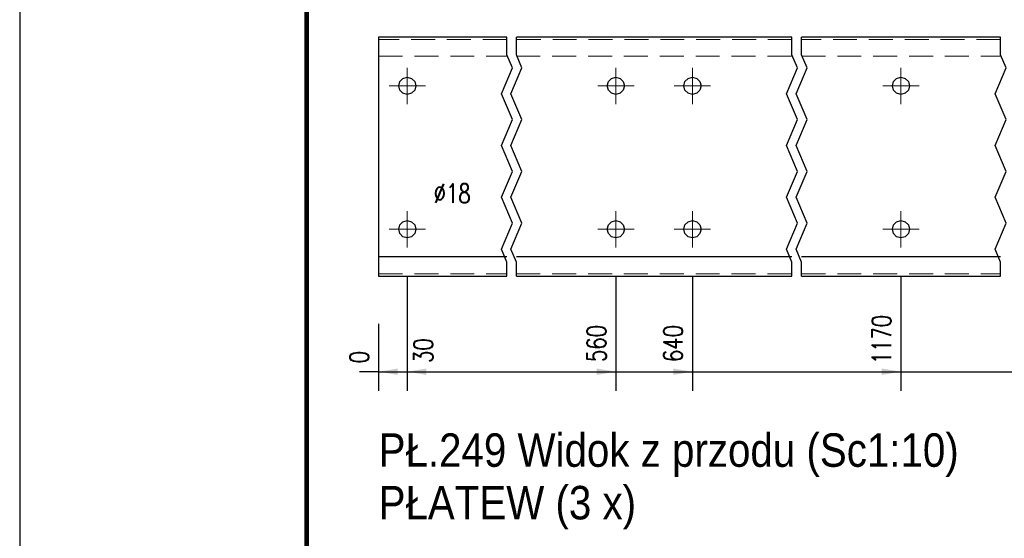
# Model space of a CAD drawing. Header units: millimetres. Extents: x -136 to 717, y 10101 to 10771.
# Tile 11 of 39: x -130 to -27, y 10479 to 10534. Entities that reach past the tile are written whole.
import ezdxf

# ---------------------------------------------------------------- set-up
doc = ezdxf.new("R2010")
doc.units = ezdxf.units.MM
doc.header["$LTSCALE"] = 10
doc.linetypes.add('HIDDEN', pattern=[0.375, 0.25, -0.125])
doc.linetypes.add('MITTE', pattern=[2, 1.25, -0.25, 0.25, -0.25])
doc.layers.get('Defpoints').update_dxf_attribs({"color": 1})
doc.layers.add('_FORMATKA', color=8, linetype='Continuous', plot=False)
for name, color, linetype, lineweight in [('_RAMKA', 7, 'Continuous', 35), ('PS_Bolt', 4, 'Continuous', 13), ('PS_DIM', 4, 'Continuous', 13), ('PS_Hidden', 2, 'HIDDEN', 9), ('PS_Mid', 5, 'MITTE', 15), ('PS_Shape', 161, 'Continuous', 30), ('PS_SOLID', 7, 'Continuous', 30), ('PS_TEXT', 3, 'Continuous', 18)]:
    doc.layers.add(name, color=color, linetype=linetype, lineweight=lineweight)
doc.styles.add('gil', font='txt', dxfattribs={"width": 0.9})
doc.styles.add('simplex', font='simplex.shx', dxfattribs={"width": 0.75})
doc.dimstyles.new('1_10_GŁ_DS1-LS10', dxfattribs={"dimtxt": 2, "dimasz": 2, "dimexe": 2, "dimexo": 5, "dimgap": 1, "dimtad": 1, "dimjust": 4, "dimdec": 0, "dimlfac": 10, "dimtxsty": 'simplex', "dimblk1": 'NONE', "dimsah": 1, "dimcen": 2, "dimclrd": 256, "dimclre": 256, "dimclrt": 3, "dimadec": 1, "dimazin": 0, "dimtfac": 1, "dimtdec": 0, "dimtmove": 2, "dimatfit": 3, "dimfxl": 1, "dimarcsym": 0})

# ---------------------------------------------------------------- blocks, each defined once
blk = doc.blocks.new('*D55')
at = {"layer": 'Defpoints', "color": 0, "transparency": 16777216}
for p in [(-92.04, 10506.77), (-92.04, 10506.77), (-92.04, 10496.77)]:
    blk.add_point(p, dxfattribs=at)
at = {"layer": 'PS_DIM', "lineweight": -2, "transparency": 16777216}
for p, q in [((-92.04, 10501.77), (-92.04, 10494.77)), ((-92.04, 10501.77), (-92.04, 10494.77)), ((-92.04, 10496.77), (-94.04, 10496.77)), ((-92.04, 10496.77), (-92.04, 10496.77)), ((-90.04, 10496.77), (-88.04, 10496.77))]:
    blk.add_line(p, q, dxfattribs=at)
at = {"layer": 'PS_DIM', "transparency": 16777216}
blk.add_solid([(-90.04, 10497.1), (-90.04, 10496.43), (-92.04, 10496.77)], dxfattribs=at)
at = {"layer": 'PS_DIM', "color": 3, "transparency": 16777216, "insert": (-94.06, 10498.29), "char_height": 2, "attachment_point": 5, "rotation": 90, "style": 'simplex'}
blk.add_mtext('0', dxfattribs=at)
blk = doc.blocks.new('_None')
blk = doc.blocks.new('*D56')
at = {"layer": 'Defpoints', "color": 0, "transparency": 16777216}
for p in [(-89.04, 10511.67), (-92.04, 10506.77), (-89.04, 10496.77)]:
    blk.add_point(p, dxfattribs=at)
at = {"layer": 'PS_DIM', "lineweight": -2, "transparency": 16777216}
for p, q in [((-89.04, 10506.67), (-89.04, 10494.77)), ((-92.04, 10501.77), (-92.04, 10494.77)), ((-92.04, 10496.77), (-94.04, 10496.77)), ((-92.04, 10496.77), (-89.04, 10496.77)), ((-87.04, 10496.77), (-85.04, 10496.77))]:
    blk.add_line(p, q, dxfattribs=at)
at = {"layer": 'PS_DIM', "transparency": 16777216}
blk.add_solid([(-87.04, 10497.1), (-87.04, 10496.43), (-89.04, 10496.77)], dxfattribs=at)
at = {"layer": 'PS_DIM', "color": 3, "transparency": 16777216, "insert": (-87.37, 10498.98), "char_height": 2, "attachment_point": 5, "rotation": 90, "style": 'simplex'}
blk.add_mtext('30', dxfattribs=at)
blk = doc.blocks.new('*D57')
at = {"layer": 'Defpoints', "color": 0, "transparency": 16777216}
for p in [(-67.24, 10511.67), (-92.04, 10506.77), (-67.24, 10496.77)]:
    blk.add_point(p, dxfattribs=at)
at = {"layer": 'PS_DIM', "lineweight": -2, "transparency": 16777216}
for p, q in [((-67.24, 10506.67), (-67.24, 10494.77)), ((-92.04, 10501.77), (-92.04, 10494.77)), ((-92.04, 10496.77), (-69.24, 10496.77))]:
    blk.add_line(p, q, dxfattribs=at)
at = {"layer": 'PS_DIM', "transparency": 16777216}
blk.add_solid([(-69.24, 10497.1), (-69.24, 10496.43), (-67.24, 10496.77)], dxfattribs=at)
at = {"layer": 'PS_DIM', "color": 3, "transparency": 16777216, "insert": (-69.26, 10499.71), "char_height": 2, "attachment_point": 5, "rotation": 90, "style": 'simplex'}
blk.add_mtext('560', dxfattribs=at)
blk = doc.blocks.new('*D58')
at = {"layer": 'Defpoints', "color": 0, "transparency": 16777216}
for p in [(-59.24, 10511.67), (-92.04, 10506.77), (-59.24, 10496.77)]:
    blk.add_point(p, dxfattribs=at)
at = {"layer": 'PS_DIM', "lineweight": -2, "transparency": 16777216}
for p, q in [((-59.24, 10506.67), (-59.24, 10494.77)), ((-92.04, 10501.77), (-92.04, 10494.77)), ((-92.04, 10496.77), (-61.24, 10496.77))]:
    blk.add_line(p, q, dxfattribs=at)
at = {"layer": 'PS_DIM', "transparency": 16777216}
blk.add_solid([(-61.24, 10497.1), (-61.24, 10496.43), (-59.24, 10496.77)], dxfattribs=at)
at = {"layer": 'PS_DIM', "color": 3, "transparency": 16777216, "insert": (-61.26, 10499.71), "char_height": 2, "attachment_point": 5, "rotation": 90, "style": 'simplex'}
blk.add_mtext('640', dxfattribs=at)
blk = doc.blocks.new('*D59')
at = {"layer": 'Defpoints', "color": 0, "transparency": 16777216}
for p in [(-37.44, 10511.67), (-92.04, 10506.77), (-37.44, 10496.77)]:
    blk.add_point(p, dxfattribs=at)
at = {"layer": 'PS_DIM', "lineweight": -2, "transparency": 16777216}
for p, q in [((-37.44, 10506.67), (-37.44, 10494.77)), ((-92.04, 10501.77), (-92.04, 10494.77)), ((-92.04, 10496.77), (-39.44, 10496.77))]:
    blk.add_line(p, q, dxfattribs=at)
at = {"layer": 'PS_DIM', "transparency": 16777216}
blk.add_solid([(-39.44, 10497.1), (-39.44, 10496.43), (-37.44, 10496.77)], dxfattribs=at)
at = {"layer": 'PS_DIM', "color": 3, "transparency": 16777216, "insert": (-39.46, 10500.14), "char_height": 2, "attachment_point": 5, "rotation": 90, "style": 'simplex'}
blk.add_mtext('1170', dxfattribs=at)
blk = doc.blocks.new('*D60')
at = {"layer": 'Defpoints', "color": 0, "transparency": 16777216}
for p in [(-15.64, 10511.67), (-92.04, 10506.77), (-15.64, 10496.77)]:
    blk.add_point(p, dxfattribs=at)
at = {"layer": 'PS_DIM', "lineweight": -2, "transparency": 16777216}
for p, q in [((-15.64, 10506.67), (-15.64, 10494.77)), ((-92.04, 10501.77), (-92.04, 10494.77)), ((-92.04, 10496.77), (-17.64, 10496.77))]:
    blk.add_line(p, q, dxfattribs=at)
at = {"layer": 'PS_DIM', "transparency": 16777216}
blk.add_solid([(-17.64, 10497.1), (-17.64, 10496.43), (-15.64, 10496.77)], dxfattribs=at)
at = {"layer": 'PS_DIM', "color": 3, "transparency": 16777216, "insert": (-17.66, 10500.43), "char_height": 2, "attachment_point": 5, "rotation": 90, "style": 'simplex'}
blk.add_mtext('3350', dxfattribs=at)
blk = doc.blocks.new('*D61')
at = {"layer": 'Defpoints', "color": 0, "transparency": 16777216}
for p in [(6.16, 10511.67), (-92.04, 10506.77), (6.16, 10496.77)]:
    blk.add_point(p, dxfattribs=at)
at = {"layer": 'PS_DIM', "lineweight": -2, "transparency": 16777216}
for p, q in [((6.16, 10506.67), (6.16, 10494.77)), ((-92.04, 10501.77), (-92.04, 10494.77)), ((-92.04, 10496.77), (4.16, 10496.77))]:
    blk.add_line(p, q, dxfattribs=at)
at = {"layer": 'PS_DIM', "transparency": 16777216}
blk.add_solid([(4.16, 10497.1), (4.16, 10496.43), (6.16, 10496.77)], dxfattribs=at)
at = {"layer": 'PS_DIM', "color": 3, "transparency": 16777216, "insert": (4.14, 10500.43), "char_height": 2, "attachment_point": 5, "rotation": 90, "style": 'simplex'}
blk.add_mtext('5250', dxfattribs=at)
blk = doc.blocks.new('*D62')
at = {"layer": 'Defpoints', "color": 0, "transparency": 16777216}
for p in [(27.96, 10511.67), (-92.04, 10506.77), (27.96, 10496.77)]:
    blk.add_point(p, dxfattribs=at)
at = {"layer": 'PS_DIM', "lineweight": -2, "transparency": 16777216}
for p, q in [((27.96, 10506.67), (27.96, 10494.77)), ((-92.04, 10501.77), (-92.04, 10494.77)), ((-92.04, 10496.77), (25.96, 10496.77))]:
    blk.add_line(p, q, dxfattribs=at)
at = {"layer": 'PS_DIM', "transparency": 16777216}
blk.add_solid([(25.96, 10497.1), (25.96, 10496.43), (27.96, 10496.77)], dxfattribs=at)
at = {"layer": 'PS_DIM', "color": 3, "transparency": 16777216, "insert": (25.94, 10500.43), "char_height": 2, "attachment_point": 5, "rotation": 90, "style": 'simplex'}
blk.add_mtext('6060', dxfattribs=at)
blk = doc.blocks.new('*D63')
at = {"layer": 'Defpoints', "color": 0, "transparency": 16777216}
for p in [(35.96, 10511.67), (-92.04, 10506.77), (35.96, 10496.77)]:
    blk.add_point(p, dxfattribs=at)
at = {"layer": 'PS_DIM', "lineweight": -2, "transparency": 16777216}
for p, q in [((35.96, 10506.67), (35.96, 10494.77)), ((-92.04, 10501.77), (-92.04, 10494.77)), ((-92.04, 10496.77), (33.96, 10496.77))]:
    blk.add_line(p, q, dxfattribs=at)
at = {"layer": 'PS_DIM', "transparency": 16777216}
blk.add_solid([(33.96, 10497.1), (33.96, 10496.43), (35.96, 10496.77)], dxfattribs=at)
at = {"layer": 'PS_DIM', "color": 3, "transparency": 16777216, "insert": (33.94, 10500.29), "char_height": 2, "attachment_point": 5, "rotation": 90, "style": 'simplex'}
blk.add_mtext('6140', dxfattribs=at)
blk = doc.blocks.new('*D64')
at = {"layer": 'Defpoints', "color": 0, "transparency": 16777216}
for p in [(57.76, 10511.67), (-92.04, 10506.77), (57.76, 10496.77)]:
    blk.add_point(p, dxfattribs=at)
at = {"layer": 'PS_DIM', "lineweight": -2, "transparency": 16777216}
for p, q in [((57.76, 10506.67), (57.76, 10494.77)), ((-92.04, 10501.77), (-92.04, 10494.77)), ((-92.04, 10496.77), (55.76, 10496.77))]:
    blk.add_line(p, q, dxfattribs=at)
at = {"layer": 'PS_DIM', "transparency": 16777216}
blk.add_solid([(55.76, 10497.1), (55.76, 10496.43), (57.76, 10496.77)], dxfattribs=at)
at = {"layer": 'PS_DIM', "color": 3, "transparency": 16777216, "insert": (55.74, 10500.43), "char_height": 2, "attachment_point": 5, "rotation": 90, "style": 'simplex'}
blk.add_mtext('6790', dxfattribs=at)
blk = doc.blocks.new('*D65')
at = {"layer": 'Defpoints', "color": 0, "transparency": 16777216}
for p in [(-92.04, 10506.77), (60.76, 10506.77), (60.76, 10496.77)]:
    blk.add_point(p, dxfattribs=at)
at = {"layer": 'PS_DIM', "lineweight": -2, "transparency": 16777216}
for p, q in [((-92.04, 10501.77), (-92.04, 10494.77)), ((60.76, 10501.77), (60.76, 10494.77)), ((-92.04, 10496.77), (58.76, 10496.77))]:
    blk.add_line(p, q, dxfattribs=at)
at = {"layer": 'PS_DIM', "transparency": 16777216}
blk.add_solid([(58.76, 10497.1), (58.76, 10496.43), (60.76, 10496.77)], dxfattribs=at)
at = {"layer": 'PS_DIM', "color": 3, "transparency": 16777216, "insert": (59.22, 10500.54), "char_height": 2, "attachment_point": 5, "rotation": 90, "style": 'simplex'}
blk.add_mtext('6820', dxfattribs=at)
blk = doc.blocks.new('*U334')
at = {"layer": '_FORMATKA', "lineweight": -3}
blk.add_lwpolyline([(-841, 0), (0, 0), (0, 594), (-841, 594)], close=True, dxfattribs=at)
at = {"layer": '_RAMKA', "lineweight": -3, "const_width": 0.5}
blk.add_lwpolyline([(-811, 10), (-10, 10), (-10, 584), (-811, 584)], close=True, dxfattribs=at)
blk = doc.blocks.new('*X385')
at = {"color": 3, "linetype": 'Continuous'}
blk.add_line((-89.04, 10511.67), (-89.04, 10511.67), dxfattribs=at)
blk.add_line((-89.04, 10511.67), (-89.04, 10511.67), dxfattribs=at)
blk.add_line((-89.04, 10511.67), (-89.04, 10511.67), dxfattribs=at)
blk.add_line((-89.04, 10511.67), (-89.04, 10511.67), dxfattribs=at)
blk.add_line((-89.04, 10511.67), (-89.04, 10511.67), dxfattribs=at)
blk = doc.blocks.new('*X386')
at = {"color": 3, "linetype": 'Continuous'}
blk.add_line((-89.04, 10526.67), (-89.04, 10526.67), dxfattribs=at)
blk.add_line((-89.04, 10526.67), (-89.04, 10526.67), dxfattribs=at)
blk.add_line((-89.04, 10526.67), (-89.04, 10526.67), dxfattribs=at)
blk.add_line((-89.04, 10526.67), (-89.04, 10526.67), dxfattribs=at)
blk.add_line((-89.04, 10526.67), (-89.04, 10526.67), dxfattribs=at)
blk = doc.blocks.new('*X389')
at = {"color": 3, "linetype": 'Continuous'}
blk.add_line((-37.44, 10526.67), (-37.44, 10526.67), dxfattribs=at)
blk.add_line((-37.44, 10526.67), (-37.44, 10526.67), dxfattribs=at)
blk.add_line((-37.44, 10526.67), (-37.44, 10526.67), dxfattribs=at)
blk.add_line((-37.44, 10526.67), (-37.44, 10526.67), dxfattribs=at)
blk.add_line((-37.44, 10526.67), (-37.44, 10526.67), dxfattribs=at)
blk = doc.blocks.new('*X390')
at = {"color": 1}
for p, q in [((-78.64, 10529.91), (-78.64, 10531.77)), ((-77.64, 10529.91), (-77.64, 10531.77)), ((-48.84, 10529.91), (-48.84, 10531.77)), ((-47.84, 10529.91), (-47.84, 10531.77)), ((-27.04, 10529.91), (-27.04, 10531.77)), ((-78.06, 10528.55), (-78.64, 10529.91)), ((-77.06, 10528.55), (-77.64, 10529.91)), ((-48.26, 10528.55), (-48.84, 10529.91)), ((-47.26, 10528.55), (-47.84, 10529.91)), ((-26.46, 10528.55), (-27.04, 10529.91)), ((-79.21, 10525.85), (-78.06, 10528.55)), ((-78.21, 10525.85), (-77.06, 10528.55)), ((-49.41, 10525.85), (-48.26, 10528.55)), ((-48.41, 10525.85), (-47.26, 10528.55)), ((-27.61, 10525.85), (-26.46, 10528.55)), ((-78.06, 10523.14), (-79.21, 10525.85)), ((-77.06, 10523.14), (-78.21, 10525.85)), ((-48.26, 10523.14), (-49.41, 10525.85)), ((-47.26, 10523.14), (-48.41, 10525.85)), ((-26.46, 10523.14), (-27.61, 10525.85)), ((-79.21, 10520.43), (-78.06, 10523.14)), ((-78.21, 10520.43), (-77.06, 10523.14)), ((-49.41, 10520.43), (-48.26, 10523.14)), ((-48.41, 10520.43), (-47.26, 10523.14)), ((-27.61, 10520.43), (-26.46, 10523.14)), ((-78.06, 10517.72), (-79.21, 10520.43)), ((-77.06, 10517.72), (-78.21, 10520.43)), ((-48.26, 10517.72), (-49.41, 10520.43)), ((-47.26, 10517.72), (-48.41, 10520.43)), ((-26.46, 10517.72), (-27.61, 10520.43)), ((-79.21, 10515.01), (-78.06, 10517.72)), ((-78.21, 10515.01), (-77.06, 10517.72)), ((-49.41, 10515.01), (-48.26, 10517.72)), ((-48.41, 10515.01), (-47.26, 10517.72)), ((-27.61, 10515.01), (-26.46, 10517.72)), ((-78.06, 10512.3), (-79.21, 10515.01)), ((-77.06, 10512.3), (-78.21, 10515.01)), ((-48.26, 10512.3), (-49.41, 10515.01)), ((-47.26, 10512.3), (-48.41, 10515.01)), ((-26.46, 10512.3), (-27.61, 10515.01)), ((-79.21, 10509.59), (-78.06, 10512.3)), ((-78.21, 10509.59), (-77.06, 10512.3)), ((-49.41, 10509.59), (-48.26, 10512.3)), ((-48.41, 10509.59), (-47.26, 10512.3)), ((-27.61, 10509.59), (-26.46, 10512.3)), ((-78.64, 10508.24), (-79.21, 10509.59)), ((-77.64, 10508.24), (-78.21, 10509.59)), ((-48.84, 10508.24), (-49.41, 10509.59)), ((-47.84, 10508.24), (-48.41, 10509.59)), ((-27.04, 10508.24), (-27.61, 10509.59)), ((-78.64, 10506.77), (-78.64, 10508.24)), ((-77.64, 10506.77), (-77.64, 10508.24)), ((-48.84, 10506.77), (-48.84, 10508.24)), ((-47.84, 10506.77), (-47.84, 10508.24)), ((-27.04, 10506.77), (-27.04, 10508.24))]:
    blk.add_line(p, q, dxfattribs=at)
at = {"layer": 'PS_Hidden', "color": 2, "linetype": 'HIDDEN'}
for p, q in [((-78.64, 10531.52), (-92.04, 10531.52)), ((-48.84, 10531.52), (-77.64, 10531.52)), ((-27.04, 10531.52), (-47.84, 10531.52)), ((-92.04, 10529.77), (-78.64, 10529.77)), ((-77.64, 10529.77), (-48.84, 10529.77)), ((-47.84, 10529.77), (-27.04, 10529.77)), ((-92.04, 10507.02), (-78.64, 10507.02)), ((-77.64, 10507.02), (-48.84, 10507.02)), ((-47.84, 10507.02), (-27.04, 10507.02))]:
    blk.add_line(p, q, dxfattribs=at)
at = {"layer": 'PS_Mid', "color": 5, "linetype": 'MITTE'}
for p, q in [((-89.04, 10528.57), (-89.04, 10524.77)), ((-67.24, 10528.57), (-67.24, 10524.77)), ((-59.24, 10528.57), (-59.24, 10524.77)), ((-37.44, 10528.57), (-37.44, 10524.77)), ((-87.14, 10526.67), (-90.94, 10526.67)), ((-65.34, 10526.67), (-69.14, 10526.67)), ((-57.34, 10526.67), (-61.14, 10526.67)), ((-35.54, 10526.67), (-39.34, 10526.67)), ((-89.04, 10513.57), (-89.04, 10509.77)), ((-67.24, 10513.57), (-67.24, 10509.77)), ((-59.24, 10513.57), (-59.24, 10509.77)), ((-37.44, 10513.57), (-37.44, 10509.77)), ((-87.14, 10511.67), (-90.94, 10511.67)), ((-65.34, 10511.67), (-69.14, 10511.67)), ((-57.34, 10511.67), (-61.14, 10511.67)), ((-35.54, 10511.67), (-39.34, 10511.67))]:
    blk.add_line(p, q, dxfattribs=at)
at = {"layer": 'PS_SOLID', "color": 7, "linetype": 'Continuous'}
for p, q in [((-89.04, 10531.77), (-92.04, 10531.77)), ((-92.04, 10531.77), (-92.04, 10508.77)), ((-78.64, 10531.77), (-89.04, 10531.77)), ((-67.24, 10531.77), (-77.64, 10531.77)), ((-59.24, 10531.77), (-67.24, 10531.77)), ((-48.84, 10531.77), (-59.24, 10531.77)), ((-37.44, 10531.77), (-47.84, 10531.77)), ((-27.04, 10531.77), (-37.44, 10531.77)), ((-89.82, 10527.12), (-89.49, 10527.45)), ((-89.49, 10527.45), (-89.04, 10527.57)), ((-89.04, 10527.57), (-88.59, 10527.45)), ((-88.59, 10527.45), (-88.26, 10527.12)), ((-68.02, 10527.12), (-67.69, 10527.45)), ((-67.69, 10527.45), (-67.24, 10527.57)), ((-67.24, 10527.57), (-66.79, 10527.45)), ((-66.79, 10527.45), (-66.46, 10527.12)), ((-60.02, 10527.12), (-59.69, 10527.45)), ((-59.69, 10527.45), (-59.24, 10527.57)), ((-59.24, 10527.57), (-58.79, 10527.45)), ((-58.79, 10527.45), (-58.46, 10527.12)), ((-38.22, 10527.12), (-37.89, 10527.45)), ((-37.89, 10527.45), (-37.44, 10527.57)), ((-37.44, 10527.57), (-36.99, 10527.45)), ((-36.99, 10527.45), (-36.66, 10527.12)), ((-89.94, 10526.67), (-89.82, 10527.12)), ((-89.82, 10526.22), (-89.94, 10526.67)), ((-88.26, 10527.12), (-88.14, 10526.67)), ((-88.14, 10526.67), (-88.26, 10526.22)), ((-68.14, 10526.67), (-68.02, 10527.12)), ((-68.02, 10526.22), (-68.14, 10526.67)), ((-66.46, 10527.12), (-66.34, 10526.67)), ((-66.34, 10526.67), (-66.46, 10526.22)), ((-60.14, 10526.67), (-60.02, 10527.12)), ((-60.02, 10526.22), (-60.14, 10526.67)), ((-58.46, 10527.12), (-58.34, 10526.67)), ((-58.34, 10526.67), (-58.46, 10526.22)), ((-38.34, 10526.67), (-38.22, 10527.12)), ((-38.22, 10526.22), (-38.34, 10526.67)), ((-36.66, 10527.12), (-36.54, 10526.67)), ((-36.54, 10526.67), (-36.66, 10526.22)), ((-89.49, 10525.89), (-89.82, 10526.22)), ((-89.04, 10525.77), (-89.49, 10525.89)), ((-88.59, 10525.89), (-89.04, 10525.77)), ((-88.26, 10526.22), (-88.59, 10525.89)), ((-67.69, 10525.89), (-68.02, 10526.22)), ((-67.24, 10525.77), (-67.69, 10525.89)), ((-66.79, 10525.89), (-67.24, 10525.77)), ((-66.46, 10526.22), (-66.79, 10525.89)), ((-59.69, 10525.89), (-60.02, 10526.22)), ((-59.24, 10525.77), (-59.69, 10525.89)), ((-58.79, 10525.89), (-59.24, 10525.77)), ((-58.46, 10526.22), (-58.79, 10525.89)), ((-37.89, 10525.89), (-38.22, 10526.22)), ((-37.44, 10525.77), (-37.89, 10525.89)), ((-36.99, 10525.89), (-37.44, 10525.77)), ((-36.66, 10526.22), (-36.99, 10525.89)), ((-89.94, 10511.67), (-89.82, 10512.12)), ((-89.82, 10512.12), (-89.49, 10512.45)), ((-89.49, 10512.45), (-89.04, 10512.57)), ((-89.04, 10512.57), (-88.59, 10512.45)), ((-88.59, 10512.45), (-88.26, 10512.12)), ((-88.26, 10512.12), (-88.14, 10511.67)), ((-68.14, 10511.67), (-68.02, 10512.12)), ((-68.02, 10512.12), (-67.69, 10512.45)), ((-67.69, 10512.45), (-67.24, 10512.57)), ((-67.24, 10512.57), (-66.79, 10512.45)), ((-66.79, 10512.45), (-66.46, 10512.12)), ((-66.46, 10512.12), (-66.34, 10511.67)), ((-60.14, 10511.67), (-60.02, 10512.12)), ((-60.02, 10512.12), (-59.69, 10512.45)), ((-59.69, 10512.45), (-59.24, 10512.57)), ((-59.24, 10512.57), (-58.79, 10512.45)), ((-58.79, 10512.45), (-58.46, 10512.12)), ((-58.46, 10512.12), (-58.34, 10511.67)), ((-38.34, 10511.67), (-38.22, 10512.12)), ((-38.22, 10512.12), (-37.89, 10512.45)), ((-37.89, 10512.45), (-37.44, 10512.57)), ((-37.44, 10512.57), (-36.99, 10512.45)), ((-36.99, 10512.45), (-36.66, 10512.12)), ((-36.66, 10512.12), (-36.54, 10511.67)), ((-89.82, 10511.22), (-89.94, 10511.67)), ((-89.49, 10510.89), (-89.82, 10511.22)), ((-89.04, 10510.77), (-89.49, 10510.89)), ((-88.59, 10510.89), (-89.04, 10510.77)), ((-88.26, 10511.22), (-88.59, 10510.89)), ((-88.14, 10511.67), (-88.26, 10511.22)), ((-68.02, 10511.22), (-68.14, 10511.67)), ((-67.69, 10510.89), (-68.02, 10511.22)), ((-67.24, 10510.77), (-67.69, 10510.89)), ((-66.79, 10510.89), (-67.24, 10510.77)), ((-66.46, 10511.22), (-66.79, 10510.89)), ((-66.34, 10511.67), (-66.46, 10511.22)), ((-60.02, 10511.22), (-60.14, 10511.67)), ((-59.69, 10510.89), (-60.02, 10511.22)), ((-59.24, 10510.77), (-59.69, 10510.89)), ((-58.79, 10510.89), (-59.24, 10510.77)), ((-58.46, 10511.22), (-58.79, 10510.89)), ((-58.34, 10511.67), (-58.46, 10511.22)), ((-38.22, 10511.22), (-38.34, 10511.67)), ((-37.89, 10510.89), (-38.22, 10511.22)), ((-37.44, 10510.77), (-37.89, 10510.89)), ((-36.99, 10510.89), (-37.44, 10510.77)), ((-36.66, 10511.22), (-36.99, 10510.89)), ((-36.54, 10511.67), (-36.66, 10511.22)), ((-78.64, 10508.77), (-92.04, 10508.77)), ((-92.04, 10508.77), (-92.04, 10506.77)), ((-48.84, 10508.77), (-77.64, 10508.77)), ((-27.04, 10508.77), (-47.84, 10508.77)), ((-92.04, 10506.77), (-78.64, 10506.77)), ((-77.64, 10506.77), (-48.84, 10506.77)), ((-47.84, 10506.77), (-27.04, 10506.77))]:
    blk.add_line(p, q, dxfattribs=at)
blk = doc.blocks.new('*X392')
at = {"color": 3, "linetype": 'Continuous'}
blk.add_line((-37.44, 10511.67), (-37.44, 10511.67), dxfattribs=at)
blk.add_line((-37.44, 10511.67), (-37.44, 10511.67), dxfattribs=at)
blk.add_line((-37.44, 10511.67), (-37.44, 10511.67), dxfattribs=at)
blk.add_line((-37.44, 10511.67), (-37.44, 10511.67), dxfattribs=at)
blk.add_line((-37.44, 10511.67), (-37.44, 10511.67), dxfattribs=at)
blk = doc.blocks.new('*X393')
at = {"color": 3, "style": 'gil', "width": 0.9}
for s, p in [('PŁ.249 Widok z przodu (Sc1:10)', (-92.04, 10486.82)), ('PŁATEW (3 x)', (-92.04, 10481.32))]:
    blk.add_text(s, height=3.5, dxfattribs=at).set_placement(p)

msp = doc.modelspace()

# ---------------------------------------------------------------- block references
at = {"layer": 'PS_Bolt', "color": 3}
for name in ['*X386', '*X389', '*X385', '*X392']:
    msp.add_blockref(name, (0, 0), dxfattribs=at)
at = {"layer": 'PS_DIM'}
msp.add_blockref('*U334', (711.45, 10100.91), dxfattribs=at)
at = {"layer": 'PS_Shape', "color": 2}
msp.add_blockref('*X390', (0, 0), dxfattribs=at)
at = {"layer": 'PS_TEXT'}
msp.add_blockref('*X393', (0, 0), dxfattribs=at)

# ---------------------------------------------------------------- texts
at = {"layer": 'PS_DIM', "insert": (-86.28, 10514.42), "char_height": 2, "attachment_point": 7, "style": 'simplex'}
msp.add_mtext('\\A1;%%c18', dxfattribs=at)

# ---------------------------------------------------------------- dimensions: what is measured, and where the dimension line sits
at = {"layer": 'PS_DIM'}
for base, p1, p2, picture, middle in [((-89.04, 10496.77), (-92.04, 10506.77), (-89.04, 10511.67), '*D56', (-87.37, 10498.98)), ((-92.0356, 10496.7661), (-92.0357, 10506.7661), (-92.0356, 10506.7661), '*D55', (-94.0556, 10498.2861))]:
    dim = msp.add_linear_dim(base=base, p1=p1, p2=p2, dimstyle='1_10_GŁ_DS1-LS10', dxfattribs=at)
    dim.commit()
    dim.dimension.update_dxf_attribs({"geometry": picture, "text_midpoint": middle, "dimtype": 128, "text_rotation": 90})
for base, p2, text, picture, middle in [((-67.24, 10496.77), (-67.24, 10511.67), '560', '*D57', (-69.26, 10499.71)), ((-59.24, 10496.77), (-59.24, 10511.67), '640', '*D58', (-61.26, 10499.71)), ((-37.44, 10496.77), (-37.44, 10511.67), '1170', '*D59', (-39.46, 10500.14)), ((-15.64, 10496.77), (-15.64, 10511.67), '3350', '*D60', (-17.66, 10500.43)), ((6.16, 10496.77), (6.16, 10511.67), '5250', '*D61', (4.14, 10500.43)), ((27.96, 10496.77), (27.96, 10511.67), '6060', '*D62', (25.94, 10500.43)), ((35.96, 10496.77), (35.96, 10511.67), '6140', '*D63', (33.94, 10500.29)), ((57.76, 10496.77), (57.76, 10511.67), '6790', '*D64', (55.74, 10500.43)), ((60.76, 10496.77), (60.76, 10506.77), '6820', '*D65', (59.22, 10500.54))]:
    dim = msp.add_linear_dim(base=base, p1=(-92.04, 10506.77), p2=p2, text=text, dimstyle='1_10_GŁ_DS1-LS10', dxfattribs=at)
    dim.commit()
    dim.dimension.update_dxf_attribs({"geometry": picture, "text_midpoint": middle, "dimtype": 128, "text_rotation": 90})

doc.saveas('drawing.dxf')
